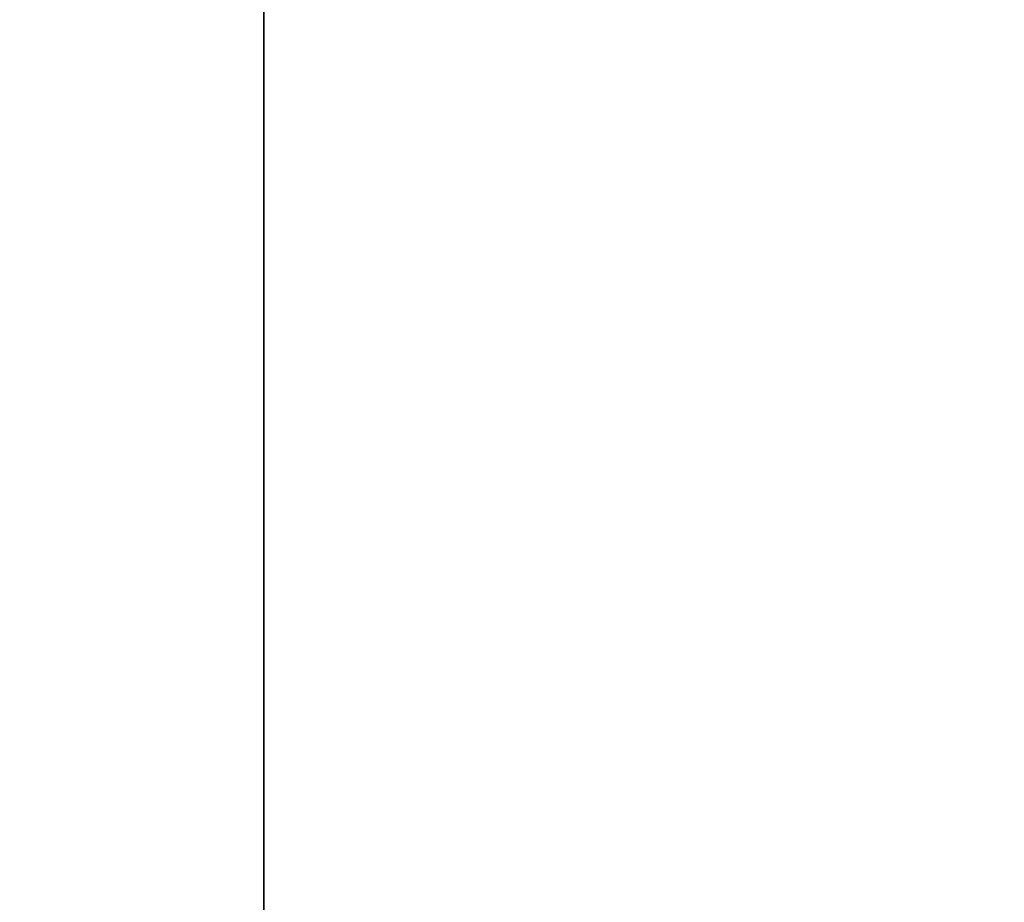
# Model space of a CAD drawing. Header units: millimetres. Extents: x 0 to 800, y -45 to 73.
# Tile 82 of 96: x 62.59054 to 62.59202, y 27.63757 to 27.63889. Entities that reach past the tile are written whole.
import ezdxf

# ---------------------------------------------------------------- set-up
doc = ezdxf.new("R2010")
doc.units = ezdxf.units.MM
doc.header["$LTSCALE"] = 65.185185
doc.layers.add('40', color=7, linetype='CONTINUOUS')
doc.layers.add('41', color=7, linetype='CONTINUOUS')

msp = doc.modelspace()

# ---------------------------------------------------------------- linework, layer by layer
at = {"layer": '40', "color": 44, "linetype": 'Continuous', "true_color": 0x8c7500}
for points in [[(62.5909069, 54.7, -214.8373895), (57.1711545, -44.7, -206.0785837), (57.1711545, 54.7, -206.0785837), (62.5909069, 54.7, -214.8373895)], [(62.5909069, -44.7, -214.8373895), (57.1711545, -44.7, -206.0785837), (62.5909069, 54.7, -214.8373895), (62.5909069, -44.7, -214.8373895)], [(68.2343836, -44.7, -223.4537441), (62.5909069, -44.7, -214.8373895), (68.2343836, 54.7, -223.4537441), (68.2343836, -44.7, -223.4537441)], [(68.2343836, 54.7, -223.4537441), (62.5909069, -44.7, -214.8373895), (62.5909069, 54.7, -214.8373895), (68.2343836, 54.7, -223.4537441)]]:
    msp.add_3dface(points, dxfattribs=at)
at = {"layer": '41', "color": 44, "linetype": 'Continuous', "true_color": 0x8c7500}
for points in [[(62.38872, 54.7, 214.5195181), (68.0240792, -44.7, 223.141184), (68.0240792, 54.7, 223.141184), (62.38872, 54.7, 214.5195181)], [(62.38872, -44.7, 214.5195181), (68.0240792, -44.7, 223.141184), (62.38872, 54.7, 214.5195181), (62.38872, -44.7, 214.5195181)]]:
    msp.add_3dface(points, dxfattribs=at)

doc.saveas('drawing.dxf')
